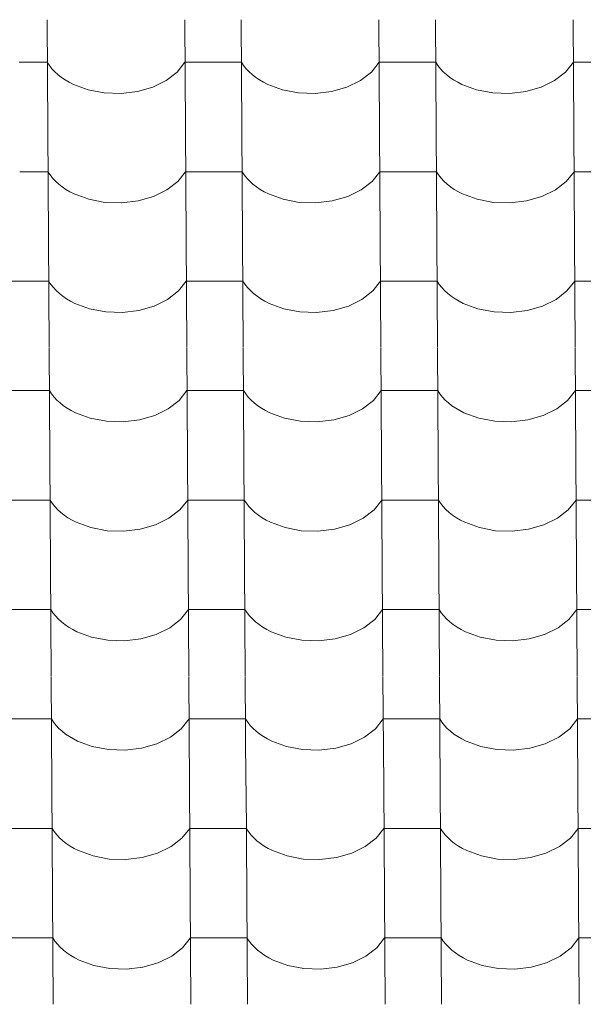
# Model space of a CAD drawing. Header units: millimetres. Extents: x -29001 to 109416, y -1251 to 13451.
# Tile 18 of 163: x -20315 to -19836, y 9311 to 10148. Entities that reach past the tile are written whole.
import ezdxf

# ---------------------------------------------------------------- set-up
doc = ezdxf.new("R2010")
doc.units = ezdxf.units.MM
doc.header["$MEASUREMENT"] = 0
doc.layers.add('POHLED JIŽNÍ_1_Konstrukce - nosné', color=7, linetype='Continuous')
doc.layers.add('POHLED JIŽNÍ_1_Nové_Výplně - Povrchové', color=7, linetype='Continuous')

# ---------------------------------------------------------------- blocks, each defined once
blk = doc.blocks.new('*X1', base_point=(-31394.74, -25864.88))
at = {"layer": 'POHLED JIŽNÍ_1_Nové_Výplně - Povrchové', "color": 21, "linetype": 'Continuous', "lineweight": 20, "true_color": 0xffaaaa}
for p, q in [((-20291.58, 10148.21), (-20291, 10055.54)), ((-20174.62, 10148.21), (-20174.04, 10055.54)), ((-20126.58, 10148.21), (-20126.01, 10055.54)), ((-20009.62, 10148.21), (-20009.04, 10055.54)), ((-19961.59, 10148.21), (-19961.01, 10055.54)), ((-19844.62, 10148.21), (-19844.04, 10055.54)), ((-20291.36, 10112.05), (-20315.37, 10112.05)), ((-20291.36, 10112.05), (-20289.51, 10109.26)), ((-20289.51, 10109.26), (-20287.38, 10106.56)), ((-20181.01, 10103.67), (-20174.39, 10112.05)), ((-20150.38, 10112.05), (-20174.39, 10112.05)), ((-20126.36, 10112.05), (-20150.38, 10112.05)), ((-20126.36, 10112.05), (-20124.52, 10109.26)), ((-20124.52, 10109.26), (-20122.38, 10106.56)), ((-20016.01, 10103.67), (-20009.4, 10112.05)), ((-19985.38, 10112.05), (-20009.4, 10112.05)), ((-19961.36, 10112.05), (-19985.38, 10112.05)), ((-19961.36, 10112.05), (-19959.52, 10109.26)), ((-19959.52, 10109.26), (-19957.38, 10106.56)), ((-19851.01, 10103.67), (-19844.4, 10112.05)), ((-19820.38, 10112.05), (-19844.4, 10112.05)), ((-20287.38, 10106.56), (-20284.95, 10103.98)), ((-20284.95, 10103.98), (-20282.26, 10101.51)), ((-20282.26, 10101.51), (-20279.3, 10099.19)), ((-20190.27, 10096.5), (-20181.01, 10103.67)), ((-20122.38, 10106.56), (-20119.96, 10103.98)), ((-20119.96, 10103.98), (-20117.26, 10101.51)), ((-20117.26, 10101.51), (-20114.3, 10099.19)), ((-20025.28, 10096.5), (-20016.01, 10103.67)), ((-19957.38, 10106.56), (-19954.96, 10103.98)), ((-19954.96, 10103.98), (-19952.26, 10101.51)), ((-19952.26, 10101.51), (-19949.31, 10099.19)), ((-19860.28, 10096.5), (-19851.01, 10103.67)), ((-20279.3, 10099.19), (-20276.1, 10097.01)), ((-20276.1, 10097.01), (-20272.68, 10094.99)), ((-20272.68, 10094.99), (-20269.05, 10093.14)), ((-20269.05, 10093.14), (-20256.57, 10088.57)), ((-20201.72, 10090.91), (-20190.27, 10096.5)), ((-20114.3, 10099.19), (-20111.11, 10097.01)), ((-20111.11, 10097.01), (-20107.68, 10094.99)), ((-20107.68, 10094.99), (-20104.05, 10093.14)), ((-20104.05, 10093.14), (-20091.58, 10088.57)), ((-20036.72, 10090.91), (-20025.28, 10096.5)), ((-19949.31, 10099.19), (-19946.11, 10097.01)), ((-19946.11, 10097.01), (-19942.68, 10094.99)), ((-19942.68, 10094.99), (-19939.05, 10093.14)), ((-19939.05, 10093.14), (-19926.58, 10088.57)), ((-19871.72, 10090.91), (-19860.28, 10096.5)), ((-20256.57, 10088.57), (-20242.9, 10085.98)), ((-20242.9, 10085.98), (-20228.72, 10085.51)), ((-20228.72, 10085.51), (-20214.75, 10087.18)), ((-20214.75, 10087.18), (-20201.72, 10090.91)), ((-20091.58, 10088.57), (-20077.9, 10085.98)), ((-20077.9, 10085.98), (-20063.72, 10085.51)), ((-20063.72, 10085.51), (-20049.75, 10087.18)), ((-20049.75, 10087.18), (-20036.72, 10090.91)), ((-19926.58, 10088.57), (-19912.9, 10085.98)), ((-19912.9, 10085.98), (-19898.72, 10085.51)), ((-19898.72, 10085.51), (-19884.76, 10087.18)), ((-19884.76, 10087.18), (-19871.72, 10090.91)), ((-20291, 10055.2), (-20290.42, 9962.53)), ((-20174.04, 10055.2), (-20173.46, 9962.53)), ((-20126, 10055.2), (-20125.42, 9962.53)), ((-20009.04, 10055.2), (-20008.46, 9962.53)), ((-19961.01, 10055.2), (-19960.43, 9962.53)), ((-19844.04, 10055.2), (-19843.46, 9962.53)), ((-20290.77, 10019.04), (-20314.79, 10019.04)), ((-20290.77, 10019.04), (-20288.93, 10016.25)), ((-20288.93, 10016.25), (-20286.79, 10013.56)), ((-20180.43, 10010.66), (-20173.81, 10019.04)), ((-20149.79, 10019.04), (-20173.81, 10019.04)), ((-20125.78, 10019.04), (-20149.79, 10019.04)), ((-20125.78, 10019.04), (-20123.94, 10016.25)), ((-20123.94, 10016.25), (-20121.8, 10013.56)), ((-20015.43, 10010.66), (-20008.81, 10019.04)), ((-19984.8, 10019.04), (-20008.81, 10019.04)), ((-19960.78, 10019.04), (-19984.8, 10019.04)), ((-19960.78, 10019.04), (-19958.94, 10016.25)), ((-19958.94, 10016.25), (-19956.8, 10013.56)), ((-19850.43, 10010.66), (-19843.82, 10019.04)), ((-19819.8, 10019.04), (-19843.82, 10019.04)), ((-20286.79, 10013.56), (-20284.37, 10010.97)), ((-20284.37, 10010.97), (-20281.67, 10008.5)), ((-20281.67, 10008.5), (-20278.72, 10006.18)), ((-20189.69, 10003.49), (-20180.43, 10010.66)), ((-20121.8, 10013.56), (-20119.37, 10010.97)), ((-20119.37, 10010.97), (-20116.68, 10008.5)), ((-20116.68, 10008.5), (-20113.72, 10006.18)), ((-20024.69, 10003.49), (-20015.43, 10010.66)), ((-19956.8, 10013.56), (-19954.38, 10010.97)), ((-19954.38, 10010.97), (-19951.68, 10008.5)), ((-19951.68, 10008.5), (-19948.72, 10006.18)), ((-19859.7, 10003.49), (-19850.43, 10010.66)), ((-20278.72, 10006.18), (-20275.52, 10004)), ((-20275.52, 10004), (-20272.1, 10001.98)), ((-20272.1, 10001.98), (-20268.46, 10000.13)), ((-20268.46, 10000.13), (-20255.99, 9995.56)), ((-20201.13, 9997.9), (-20189.69, 10003.49)), ((-20113.72, 10006.18), (-20110.52, 10004)), ((-20110.52, 10004), (-20107.1, 10001.98)), ((-20107.1, 10001.98), (-20103.47, 10000.13)), ((-20103.47, 10000.13), (-20090.99, 9995.56)), ((-20036.14, 9997.9), (-20024.69, 10003.49)), ((-19948.72, 10006.18), (-19945.53, 10004)), ((-19945.53, 10004), (-19942.1, 10001.98)), ((-19942.1, 10001.98), (-19938.47, 10000.13)), ((-19938.47, 10000.13), (-19926, 9995.56)), ((-19871.14, 9997.9), (-19859.7, 10003.49)), ((-20255.99, 9995.56), (-20242.32, 9992.97)), ((-20242.32, 9992.97), (-20228.13, 9992.5)), ((-20228.13, 9992.5), (-20214.17, 9994.17)), ((-20214.17, 9994.17), (-20201.13, 9997.9)), ((-20090.99, 9995.56), (-20077.32, 9992.97)), ((-20077.32, 9992.97), (-20063.14, 9992.5)), ((-20063.14, 9992.5), (-20049.17, 9994.17)), ((-20049.17, 9994.17), (-20036.14, 9997.9)), ((-19926, 9995.56), (-19912.32, 9992.97)), ((-19912.32, 9992.97), (-19898.14, 9992.5)), ((-19898.14, 9992.5), (-19884.18, 9994.17)), ((-19884.18, 9994.17), (-19871.14, 9997.9)), ((-20290.42, 9962.19), (-20289.84, 9869.52)), ((-20173.46, 9962.19), (-20172.88, 9869.52)), ((-20125.42, 9962.19), (-20124.84, 9869.52)), ((-20008.46, 9962.19), (-20007.88, 9869.52)), ((-19960.42, 9962.19), (-19959.84, 9869.52)), ((-19843.46, 9962.19), (-19842.88, 9869.52)), ((-20314.21, 9926.04), (-20338.23, 9926.04)), ((-20290.19, 9926.04), (-20314.21, 9926.04)), ((-20290.19, 9926.04), (-20288.35, 9923.24)), ((-20179.85, 9917.65), (-20173.23, 9926.04)), ((-20149.21, 9926.04), (-20173.23, 9926.04)), ((-20125.2, 9926.04), (-20149.21, 9926.04)), ((-20125.2, 9926.04), (-20123.35, 9923.24)), ((-20014.85, 9917.65), (-20008.23, 9926.04)), ((-19984.22, 9926.04), (-20008.23, 9926.04)), ((-19960.2, 9926.04), (-19984.22, 9926.04)), ((-19960.2, 9926.04), (-19958.36, 9923.24)), ((-19849.85, 9917.65), (-19843.24, 9926.04)), ((-19819.22, 9926.04), (-19843.24, 9926.04)), ((-20288.35, 9923.24), (-20286.21, 9920.55)), ((-20286.21, 9920.55), (-20283.79, 9917.96)), ((-20283.79, 9917.96), (-20281.09, 9915.5)), ((-20281.09, 9915.5), (-20278.14, 9913.17)), ((-20189.11, 9910.48), (-20179.85, 9917.65)), ((-20123.35, 9923.24), (-20121.22, 9920.55)), ((-20121.22, 9920.55), (-20118.79, 9917.96)), ((-20118.79, 9917.96), (-20116.1, 9915.5)), ((-20116.1, 9915.5), (-20113.14, 9913.17)), ((-20024.11, 9910.48), (-20014.85, 9917.65)), ((-19958.36, 9923.24), (-19956.22, 9920.55)), ((-19956.22, 9920.55), (-19953.79, 9917.96)), ((-19953.79, 9917.96), (-19951.1, 9915.5)), ((-19951.1, 9915.5), (-19948.14, 9913.17)), ((-19859.12, 9910.48), (-19849.85, 9917.65)), ((-20278.14, 9913.17), (-20274.94, 9910.99)), ((-20274.94, 9910.99), (-20271.52, 9908.97)), ((-20271.52, 9908.97), (-20267.88, 9907.12)), ((-20267.88, 9907.12), (-20255.41, 9902.55)), ((-20200.55, 9904.89), (-20189.11, 9910.48)), ((-20113.14, 9913.17), (-20109.94, 9910.99)), ((-20109.94, 9910.99), (-20106.52, 9908.97)), ((-20106.52, 9908.97), (-20102.88, 9907.12)), ((-20102.88, 9907.12), (-20090.41, 9902.55)), ((-20035.56, 9904.89), (-20024.11, 9910.48)), ((-19948.14, 9913.17), (-19944.94, 9910.99)), ((-19944.94, 9910.99), (-19941.52, 9908.97)), ((-19941.52, 9908.97), (-19937.89, 9907.12)), ((-19937.89, 9907.12), (-19925.42, 9902.55)), ((-19870.56, 9904.89), (-19859.12, 9910.48)), ((-20255.41, 9902.55), (-20241.73, 9899.96)), ((-20241.73, 9899.96), (-20227.55, 9899.49)), ((-20227.55, 9899.49), (-20213.59, 9901.16)), ((-20213.59, 9901.16), (-20200.55, 9904.89)), ((-20090.41, 9902.55), (-20076.74, 9899.96)), ((-20076.74, 9899.96), (-20062.56, 9899.49)), ((-20062.56, 9899.49), (-20048.59, 9901.16)), ((-20048.59, 9901.16), (-20035.56, 9904.89)), ((-19925.42, 9902.55), (-19911.74, 9899.96)), ((-19911.74, 9899.96), (-19897.56, 9899.49)), ((-19897.56, 9899.49), (-19883.59, 9901.16)), ((-19883.59, 9901.16), (-19870.56, 9904.89)), ((-20289.84, 9869.18), (-20289.26, 9776.51)), ((-20172.87, 9869.18), (-20172.3, 9776.51)), ((-20124.84, 9869.18), (-20124.26, 9776.51)), ((-20007.88, 9869.18), (-20007.3, 9776.51)), ((-19959.84, 9869.18), (-19959.26, 9776.51)), ((-19842.88, 9869.18), (-19842.3, 9776.51)), ((-20313.63, 9833.03), (-20337.65, 9833.03)), ((-20289.61, 9833.03), (-20313.63, 9833.03)), ((-20289.61, 9833.03), (-20287.77, 9830.23)), ((-20179.26, 9824.64), (-20172.65, 9833.03)), ((-20148.63, 9833.03), (-20172.65, 9833.03)), ((-20124.61, 9833.03), (-20148.63, 9833.03)), ((-20124.61, 9833.03), (-20122.77, 9830.23)), ((-20014.27, 9824.64), (-20007.65, 9833.03)), ((-19983.63, 9833.03), (-20007.65, 9833.03)), ((-19959.62, 9833.03), (-19983.63, 9833.03)), ((-19959.62, 9833.03), (-19957.78, 9830.23)), ((-19849.27, 9824.64), (-19842.65, 9833.03)), ((-19818.64, 9833.03), (-19842.65, 9833.03)), ((-20287.77, 9830.23), (-20285.63, 9827.54)), ((-20285.63, 9827.54), (-20283.21, 9824.95)), ((-20283.21, 9824.95), (-20280.51, 9822.49)), ((-20188.53, 9817.47), (-20179.26, 9824.64)), ((-20122.77, 9830.23), (-20120.63, 9827.54)), ((-20120.63, 9827.54), (-20118.21, 9824.95)), ((-20118.21, 9824.95), (-20115.51, 9822.49)), ((-20023.53, 9817.47), (-20014.27, 9824.64)), ((-19957.78, 9830.23), (-19955.64, 9827.54)), ((-19955.64, 9827.54), (-19953.21, 9824.95)), ((-19953.21, 9824.95), (-19950.52, 9822.49)), ((-19858.53, 9817.47), (-19849.27, 9824.64)), ((-20280.51, 9822.49), (-20277.56, 9820.16)), ((-20277.56, 9820.16), (-20274.36, 9817.98)), ((-20274.36, 9817.98), (-20270.93, 9815.96)), ((-20270.93, 9815.96), (-20267.3, 9814.11)), ((-20199.97, 9811.88), (-20188.53, 9817.47)), ((-20115.51, 9822.49), (-20112.56, 9820.16)), ((-20112.56, 9820.16), (-20109.36, 9817.98)), ((-20109.36, 9817.98), (-20105.94, 9815.96)), ((-20105.94, 9815.96), (-20102.3, 9814.11)), ((-20034.97, 9811.88), (-20023.53, 9817.47)), ((-19950.52, 9822.49), (-19947.56, 9820.16)), ((-19947.56, 9820.16), (-19944.36, 9817.98)), ((-19944.36, 9817.98), (-19940.94, 9815.96)), ((-19940.94, 9815.96), (-19937.31, 9814.11)), ((-19869.98, 9811.88), (-19858.53, 9817.47)), ((-20267.3, 9814.11), (-20254.83, 9809.54)), ((-20254.83, 9809.54), (-20241.15, 9806.95)), ((-20241.15, 9806.95), (-20226.97, 9806.48)), ((-20226.97, 9806.48), (-20213.01, 9808.15)), ((-20213.01, 9808.15), (-20199.97, 9811.88)), ((-20102.3, 9814.11), (-20089.83, 9809.54)), ((-20089.83, 9809.54), (-20076.16, 9806.95)), ((-20076.16, 9806.95), (-20061.97, 9806.48)), ((-20061.97, 9806.48), (-20048.01, 9808.15)), ((-20048.01, 9808.15), (-20034.97, 9811.88)), ((-19937.31, 9814.11), (-19924.83, 9809.54)), ((-19924.83, 9809.54), (-19911.16, 9806.95)), ((-19911.16, 9806.95), (-19896.98, 9806.48)), ((-19896.98, 9806.48), (-19883.01, 9808.15)), ((-19883.01, 9808.15), (-19869.98, 9811.88)), ((-20289.26, 9776.17), (-20288.68, 9683.5)), ((-20172.29, 9776.17), (-20171.71, 9683.5)), ((-20124.26, 9776.17), (-20123.68, 9683.5)), ((-20007.3, 9776.17), (-20006.72, 9683.5)), ((-19959.26, 9776.17), (-19958.68, 9683.5)), ((-19842.3, 9776.17), (-19841.72, 9683.5)), ((-20313.05, 9740.02), (-20337.06, 9740.02)), ((-20289.03, 9740.02), (-20313.05, 9740.02)), ((-20289.03, 9740.02), (-20287.19, 9737.22)), ((-20178.68, 9731.63), (-20172.07, 9740.02)), ((-20148.05, 9740.02), (-20172.07, 9740.02)), ((-20124.03, 9740.02), (-20148.05, 9740.02)), ((-20124.03, 9740.02), (-20122.19, 9737.22)), ((-20013.69, 9731.63), (-20007.07, 9740.02)), ((-19983.05, 9740.02), (-20007.07, 9740.02)), ((-19959.04, 9740.02), (-19983.05, 9740.02)), ((-19959.04, 9740.02), (-19957.19, 9737.22)), ((-19848.69, 9731.63), (-19842.07, 9740.02)), ((-19818.05, 9740.02), (-19842.07, 9740.02)), ((-20287.19, 9737.22), (-20285.05, 9734.53)), ((-20285.05, 9734.53), (-20282.63, 9731.94)), ((-20282.63, 9731.94), (-20279.93, 9729.48)), ((-20187.95, 9724.46), (-20178.68, 9731.63)), ((-20122.19, 9737.22), (-20120.05, 9734.53)), ((-20120.05, 9734.53), (-20117.63, 9731.94)), ((-20117.63, 9731.94), (-20114.93, 9729.48)), ((-20022.95, 9724.46), (-20013.69, 9731.63)), ((-19957.19, 9737.22), (-19955.06, 9734.53)), ((-19955.06, 9734.53), (-19952.63, 9731.94)), ((-19952.63, 9731.94), (-19949.94, 9729.48)), ((-19857.95, 9724.46), (-19848.69, 9731.63)), ((-20279.93, 9729.48), (-20276.97, 9727.15)), ((-20276.97, 9727.15), (-20273.78, 9724.97)), ((-20273.78, 9724.97), (-20270.35, 9722.95)), ((-20199.39, 9718.87), (-20187.95, 9724.46)), ((-20114.93, 9729.48), (-20111.98, 9727.15)), ((-20111.98, 9727.15), (-20108.78, 9724.97)), ((-20108.78, 9724.97), (-20105.35, 9722.95)), ((-20034.39, 9718.87), (-20022.95, 9724.46)), ((-19949.94, 9729.48), (-19946.98, 9727.15)), ((-19946.98, 9727.15), (-19943.78, 9724.97)), ((-19943.78, 9724.97), (-19940.36, 9722.95)), ((-19869.39, 9718.87), (-19857.95, 9724.46)), ((-20270.35, 9722.95), (-20266.72, 9721.1)), ((-20266.72, 9721.1), (-20254.25, 9716.53)), ((-20254.25, 9716.53), (-20240.57, 9713.94)), ((-20226.39, 9713.47), (-20212.43, 9715.14)), ((-20212.43, 9715.14), (-20199.39, 9718.87)), ((-20105.35, 9722.95), (-20101.72, 9721.1)), ((-20101.72, 9721.1), (-20089.25, 9716.53)), ((-20089.25, 9716.53), (-20075.57, 9713.94)), ((-20061.39, 9713.47), (-20047.43, 9715.14)), ((-20047.43, 9715.14), (-20034.39, 9718.87)), ((-19940.36, 9722.95), (-19936.72, 9721.1)), ((-19936.72, 9721.1), (-19924.25, 9716.53)), ((-19924.25, 9716.53), (-19910.58, 9713.94)), ((-19896.4, 9713.47), (-19882.43, 9715.14)), ((-19882.43, 9715.14), (-19869.39, 9718.87)), ((-20240.57, 9713.94), (-20226.39, 9713.47)), ((-20075.57, 9713.94), (-20061.39, 9713.47)), ((-19910.58, 9713.94), (-19896.4, 9713.47)), ((-20288.67, 9683.16), (-20288.09, 9590.49)), ((-20171.71, 9683.16), (-20171.13, 9590.49)), ((-20123.68, 9683.16), (-20123.1, 9590.49)), ((-20006.71, 9683.16), (-20006.13, 9590.49)), ((-19958.68, 9683.16), (-19958.1, 9590.49)), ((-19841.72, 9683.16), (-19841.14, 9590.49)), ((-20312.47, 9647.01), (-20336.48, 9647.01)), ((-20288.45, 9647.01), (-20312.47, 9647.01)), ((-20288.45, 9647.01), (-20286.61, 9644.22)), ((-20286.61, 9644.22), (-20284.47, 9641.52)), ((-20284.47, 9641.52), (-20282.04, 9638.93)), ((-20178.1, 9638.62), (-20171.49, 9647.01)), ((-20147.47, 9647.01), (-20171.49, 9647.01)), ((-20123.45, 9647.01), (-20147.47, 9647.01)), ((-20123.45, 9647.01), (-20121.61, 9644.22)), ((-20121.61, 9644.22), (-20119.47, 9641.52)), ((-20119.47, 9641.52), (-20117.05, 9638.93)), ((-20013.1, 9638.62), (-20006.49, 9647.01)), ((-19982.47, 9647.01), (-20006.49, 9647.01)), ((-19958.45, 9647.01), (-19982.47, 9647.01)), ((-19958.45, 9647.01), (-19956.61, 9644.22)), ((-19956.61, 9644.22), (-19954.47, 9641.52)), ((-19954.47, 9641.52), (-19952.05, 9638.93)), ((-19848.11, 9638.62), (-19841.49, 9647.01)), ((-19817.47, 9647.01), (-19841.49, 9647.01)), ((-20282.04, 9638.93), (-20279.35, 9636.47)), ((-20279.35, 9636.47), (-20276.39, 9634.14)), ((-20276.39, 9634.14), (-20273.2, 9631.96)), ((-20273.2, 9631.96), (-20269.77, 9629.94)), ((-20198.81, 9625.86), (-20187.37, 9631.45)), ((-20187.37, 9631.45), (-20178.1, 9638.62)), ((-20117.05, 9638.93), (-20114.35, 9636.47)), ((-20114.35, 9636.47), (-20111.4, 9634.14)), ((-20111.4, 9634.14), (-20108.2, 9631.96)), ((-20108.2, 9631.96), (-20104.77, 9629.94)), ((-20033.81, 9625.86), (-20022.37, 9631.45)), ((-20022.37, 9631.45), (-20013.1, 9638.62)), ((-19952.05, 9638.93), (-19949.35, 9636.47)), ((-19949.35, 9636.47), (-19946.4, 9634.14)), ((-19946.4, 9634.14), (-19943.2, 9631.96)), ((-19943.2, 9631.96), (-19939.78, 9629.94)), ((-19868.81, 9625.86), (-19857.37, 9631.45)), ((-19857.37, 9631.45), (-19848.11, 9638.62)), ((-20269.77, 9629.94), (-20266.14, 9628.1)), ((-20266.14, 9628.1), (-20253.67, 9623.52)), ((-20253.67, 9623.52), (-20239.99, 9620.94)), ((-20211.84, 9622.13), (-20198.81, 9625.86)), ((-20104.77, 9629.94), (-20101.14, 9628.1)), ((-20101.14, 9628.1), (-20088.67, 9623.52)), ((-20088.67, 9623.52), (-20074.99, 9620.94)), ((-20046.85, 9622.13), (-20033.81, 9625.86)), ((-19939.78, 9629.94), (-19936.14, 9628.1)), ((-19936.14, 9628.1), (-19923.67, 9623.52)), ((-19923.67, 9623.52), (-19910, 9620.94)), ((-19881.85, 9622.13), (-19868.81, 9625.86)), ((-20239.99, 9620.94), (-20225.81, 9620.46)), ((-20225.81, 9620.46), (-20211.84, 9622.13)), ((-20074.99, 9620.94), (-20060.81, 9620.46)), ((-20060.81, 9620.46), (-20046.85, 9622.13)), ((-19910, 9620.94), (-19895.81, 9620.46)), ((-19895.81, 9620.46), (-19881.85, 9622.13)), ((-20288.09, 9590.16), (-20287.51, 9497.48)), ((-20171.13, 9590.16), (-20170.55, 9497.48)), ((-20123.1, 9590.16), (-20122.52, 9497.48)), ((-20006.13, 9590.16), (-20005.55, 9497.48)), ((-19958.1, 9590.16), (-19957.52, 9497.48)), ((-19841.14, 9590.16), (-19840.56, 9497.48)), ((-20311.88, 9554), (-20335.9, 9554)), ((-20287.87, 9554), (-20311.88, 9554)), ((-20287.87, 9554), (-20286.03, 9551.21)), ((-20286.03, 9551.21), (-20283.89, 9548.51)), ((-20283.89, 9548.51), (-20281.46, 9545.92)), ((-20177.52, 9545.61), (-20170.9, 9554)), ((-20146.89, 9554), (-20170.9, 9554)), ((-20122.87, 9554), (-20146.89, 9554)), ((-20122.87, 9554), (-20121.03, 9551.21)), ((-20121.03, 9551.21), (-20118.89, 9548.51)), ((-20118.89, 9548.51), (-20116.47, 9545.92)), ((-20012.52, 9545.61), (-20005.91, 9554)), ((-19981.89, 9554), (-20005.91, 9554)), ((-19957.87, 9554), (-19981.89, 9554)), ((-19957.87, 9554), (-19956.03, 9551.21)), ((-19956.03, 9551.21), (-19953.89, 9548.51)), ((-19953.89, 9548.51), (-19951.47, 9545.92)), ((-19847.52, 9545.61), (-19840.91, 9554)), ((-19816.89, 9554), (-19840.91, 9554)), ((-20281.46, 9545.92), (-20278.77, 9543.46)), ((-20278.77, 9543.46), (-20275.81, 9541.13)), ((-20275.81, 9541.13), (-20272.61, 9538.95)), ((-20272.61, 9538.95), (-20269.19, 9536.93)), ((-20186.78, 9538.44), (-20177.52, 9545.61)), ((-20116.47, 9545.92), (-20113.77, 9543.46)), ((-20113.77, 9543.46), (-20110.81, 9541.13)), ((-20110.81, 9541.13), (-20107.62, 9538.95)), ((-20107.62, 9538.95), (-20104.19, 9536.93)), ((-20021.79, 9538.44), (-20012.52, 9545.61)), ((-19951.47, 9545.92), (-19948.77, 9543.46)), ((-19948.77, 9543.46), (-19945.82, 9541.13)), ((-19945.82, 9541.13), (-19942.62, 9538.95)), ((-19942.62, 9538.95), (-19939.19, 9536.93)), ((-19856.79, 9538.44), (-19847.52, 9545.61)), ((-20269.19, 9536.93), (-20265.56, 9535.09)), ((-20265.56, 9535.09), (-20253.08, 9530.51)), ((-20211.26, 9529.13), (-20198.23, 9532.85)), ((-20198.23, 9532.85), (-20186.78, 9538.44)), ((-20104.19, 9536.93), (-20100.56, 9535.09)), ((-20100.56, 9535.09), (-20088.09, 9530.51)), ((-20046.26, 9529.13), (-20033.23, 9532.85)), ((-20033.23, 9532.85), (-20021.79, 9538.44)), ((-19939.19, 9536.93), (-19935.56, 9535.09)), ((-19935.56, 9535.09), (-19923.09, 9530.51)), ((-19881.27, 9529.13), (-19868.23, 9532.85)), ((-19868.23, 9532.85), (-19856.79, 9538.44)), ((-20253.08, 9530.51), (-20239.41, 9527.93)), ((-20239.41, 9527.93), (-20225.23, 9527.46)), ((-20225.23, 9527.46), (-20211.26, 9529.13)), ((-20088.09, 9530.51), (-20074.41, 9527.93)), ((-20074.41, 9527.93), (-20060.23, 9527.46)), ((-20060.23, 9527.46), (-20046.26, 9529.13)), ((-19923.09, 9530.51), (-19909.41, 9527.93)), ((-19909.41, 9527.93), (-19895.23, 9527.46)), ((-19895.23, 9527.46), (-19881.27, 9529.13)), ((-20287.51, 9497.15), (-20286.93, 9404.47)), ((-20170.55, 9497.15), (-20169.97, 9404.47)), ((-20122.51, 9497.15), (-20121.93, 9404.47)), ((-20005.55, 9497.15), (-20004.97, 9404.47)), ((-19957.52, 9497.15), (-19956.94, 9404.47)), ((-19840.55, 9497.15), (-19839.97, 9404.47)), ((-20311.3, 9460.99), (-20335.32, 9460.99)), ((-20287.29, 9460.99), (-20311.3, 9460.99)), ((-20287.29, 9460.99), (-20285.44, 9458.2)), ((-20285.44, 9458.2), (-20283.31, 9455.5)), ((-20283.31, 9455.5), (-20280.88, 9452.91)), ((-20176.94, 9452.6), (-20170.32, 9460.99)), ((-20146.31, 9460.99), (-20170.32, 9460.99)), ((-20122.29, 9460.99), (-20146.31, 9460.99)), ((-20122.29, 9460.99), (-20120.45, 9458.2)), ((-20120.45, 9458.2), (-20118.31, 9455.5)), ((-20118.31, 9455.5), (-20115.88, 9452.91)), ((-20011.94, 9452.6), (-20005.32, 9460.99)), ((-19981.31, 9460.99), (-20005.32, 9460.99)), ((-19957.29, 9460.99), (-19981.31, 9460.99)), ((-19957.29, 9460.99), (-19955.45, 9458.2)), ((-19955.45, 9458.2), (-19953.31, 9455.5)), ((-19953.31, 9455.5), (-19950.89, 9452.91)), ((-19846.94, 9452.6), (-19840.33, 9460.99)), ((-19816.31, 9460.99), (-19840.33, 9460.99)), ((-20280.88, 9452.91), (-20278.19, 9450.45)), ((-20278.19, 9450.45), (-20275.23, 9448.12)), ((-20275.23, 9448.12), (-20272.03, 9445.94)), ((-20186.2, 9445.43), (-20176.94, 9452.6)), ((-20115.88, 9452.91), (-20113.19, 9450.45)), ((-20113.19, 9450.45), (-20110.23, 9448.12)), ((-20110.23, 9448.12), (-20107.03, 9445.94)), ((-20021.21, 9445.43), (-20011.94, 9452.6)), ((-19950.89, 9452.91), (-19948.19, 9450.45)), ((-19948.19, 9450.45), (-19945.24, 9448.12)), ((-19945.24, 9448.12), (-19942.04, 9445.94)), ((-19856.21, 9445.43), (-19846.94, 9452.6)), ((-20272.03, 9445.94), (-20268.61, 9443.93)), ((-20268.61, 9443.93), (-20264.97, 9442.08)), ((-20264.97, 9442.08), (-20252.5, 9437.5)), ((-20210.68, 9436.12), (-20197.64, 9439.84)), ((-20197.64, 9439.84), (-20186.2, 9445.43)), ((-20107.03, 9445.94), (-20103.61, 9443.93)), ((-20103.61, 9443.93), (-20099.98, 9442.08)), ((-20099.98, 9442.08), (-20087.5, 9437.5)), ((-20045.68, 9436.12), (-20032.65, 9439.84)), ((-20032.65, 9439.84), (-20021.21, 9445.43)), ((-19942.04, 9445.94), (-19938.61, 9443.93)), ((-19938.61, 9443.93), (-19934.98, 9442.08)), ((-19934.98, 9442.08), (-19922.51, 9437.5)), ((-19880.69, 9436.12), (-19867.65, 9439.84)), ((-19867.65, 9439.84), (-19856.21, 9445.43)), ((-20252.5, 9437.5), (-20238.83, 9434.92)), ((-20238.83, 9434.92), (-20224.65, 9434.45)), ((-20224.65, 9434.45), (-20210.68, 9436.12)), ((-20087.5, 9437.5), (-20073.83, 9434.92)), ((-20073.83, 9434.92), (-20059.65, 9434.45)), ((-20059.65, 9434.45), (-20045.68, 9436.12)), ((-19922.51, 9437.5), (-19908.83, 9434.92)), ((-19908.83, 9434.92), (-19894.65, 9434.45)), ((-19894.65, 9434.45), (-19880.69, 9436.12)), ((-20286.93, 9404.14), (-20286.35, 9311.46)), ((-20169.97, 9404.14), (-20169.39, 9311.46)), ((-20121.93, 9404.14), (-20121.35, 9311.46)), ((-20004.97, 9404.14), (-20004.39, 9311.46)), ((-19956.93, 9404.14), (-19956.36, 9311.46)), ((-19839.97, 9404.14), (-19839.39, 9311.46)), ((-20310.72, 9367.98), (-20334.74, 9367.98)), ((-20286.7, 9367.98), (-20310.72, 9367.98)), ((-20286.7, 9367.98), (-20284.86, 9365.19)), ((-20284.86, 9365.19), (-20282.72, 9362.49)), ((-20176.36, 9359.59), (-20169.74, 9367.98)), ((-20145.72, 9367.98), (-20169.74, 9367.98)), ((-20121.71, 9367.98), (-20145.72, 9367.98)), ((-20121.71, 9367.98), (-20119.86, 9365.19)), ((-20119.86, 9365.19), (-20117.73, 9362.49)), ((-20011.36, 9359.59), (-20004.74, 9367.98)), ((-19980.73, 9367.98), (-20004.74, 9367.98)), ((-19956.71, 9367.98), (-19980.73, 9367.98)), ((-19956.71, 9367.98), (-19954.87, 9365.19)), ((-19954.87, 9365.19), (-19952.73, 9362.49)), ((-19846.36, 9359.59), (-19839.75, 9367.98)), ((-19815.73, 9367.98), (-19839.75, 9367.98)), ((-20282.72, 9362.49), (-20280.3, 9359.9)), ((-20280.3, 9359.9), (-20277.6, 9357.44)), ((-20277.6, 9357.44), (-20274.65, 9355.11)), ((-20274.65, 9355.11), (-20271.45, 9352.93)), ((-20185.62, 9352.42), (-20176.36, 9359.59)), ((-20117.73, 9362.49), (-20115.3, 9359.9)), ((-20115.3, 9359.9), (-20112.61, 9357.44)), ((-20112.61, 9357.44), (-20109.65, 9355.11)), ((-20109.65, 9355.11), (-20106.45, 9352.93)), ((-20020.62, 9352.42), (-20011.36, 9359.59)), ((-19952.73, 9362.49), (-19950.31, 9359.9)), ((-19950.31, 9359.9), (-19947.61, 9357.44)), ((-19947.61, 9357.44), (-19944.65, 9355.11)), ((-19944.65, 9355.11), (-19941.46, 9352.93)), ((-19855.63, 9352.42), (-19846.36, 9359.59)), ((-20271.45, 9352.93), (-20268.03, 9350.92)), ((-20268.03, 9350.92), (-20264.39, 9349.07)), ((-20264.39, 9349.07), (-20251.92, 9344.5)), ((-20210.1, 9343.11), (-20197.06, 9346.83)), ((-20197.06, 9346.83), (-20185.62, 9352.42)), ((-20106.45, 9352.93), (-20103.03, 9350.92)), ((-20103.03, 9350.92), (-20099.4, 9349.07)), ((-20099.4, 9349.07), (-20086.92, 9344.5)), ((-20045.1, 9343.11), (-20032.07, 9346.83)), ((-20032.07, 9346.83), (-20020.62, 9352.42)), ((-19941.46, 9352.93), (-19938.03, 9350.92)), ((-19938.03, 9350.92), (-19934.4, 9349.07)), ((-19934.4, 9349.07), (-19921.93, 9344.5)), ((-19880.1, 9343.11), (-19867.07, 9346.83)), ((-19867.07, 9346.83), (-19855.63, 9352.42)), ((-20251.92, 9344.5), (-20238.25, 9341.91)), ((-20238.25, 9341.91), (-20224.06, 9341.44)), ((-20224.06, 9341.44), (-20210.1, 9343.11)), ((-20086.92, 9344.5), (-20073.25, 9341.91)), ((-20073.25, 9341.91), (-20059.07, 9341.44)), ((-20059.07, 9341.44), (-20045.1, 9343.11)), ((-19921.93, 9344.5), (-19908.25, 9341.91)), ((-19908.25, 9341.91), (-19894.07, 9341.44)), ((-19894.07, 9341.44), (-19880.1, 9343.11))]:
    blk.add_line(p, q, dxfattribs=at)

msp = doc.modelspace()

# ---------------------------------------------------------------- block references
at = {"layer": 'POHLED JIŽNÍ_1_Konstrukce - nosné', "color": 9, "linetype": 'Continuous', "lineweight": 13}
msp.add_blockref('*X1', (-31394.74, -25864.88), dxfattribs=at)

doc.saveas('drawing.dxf')
